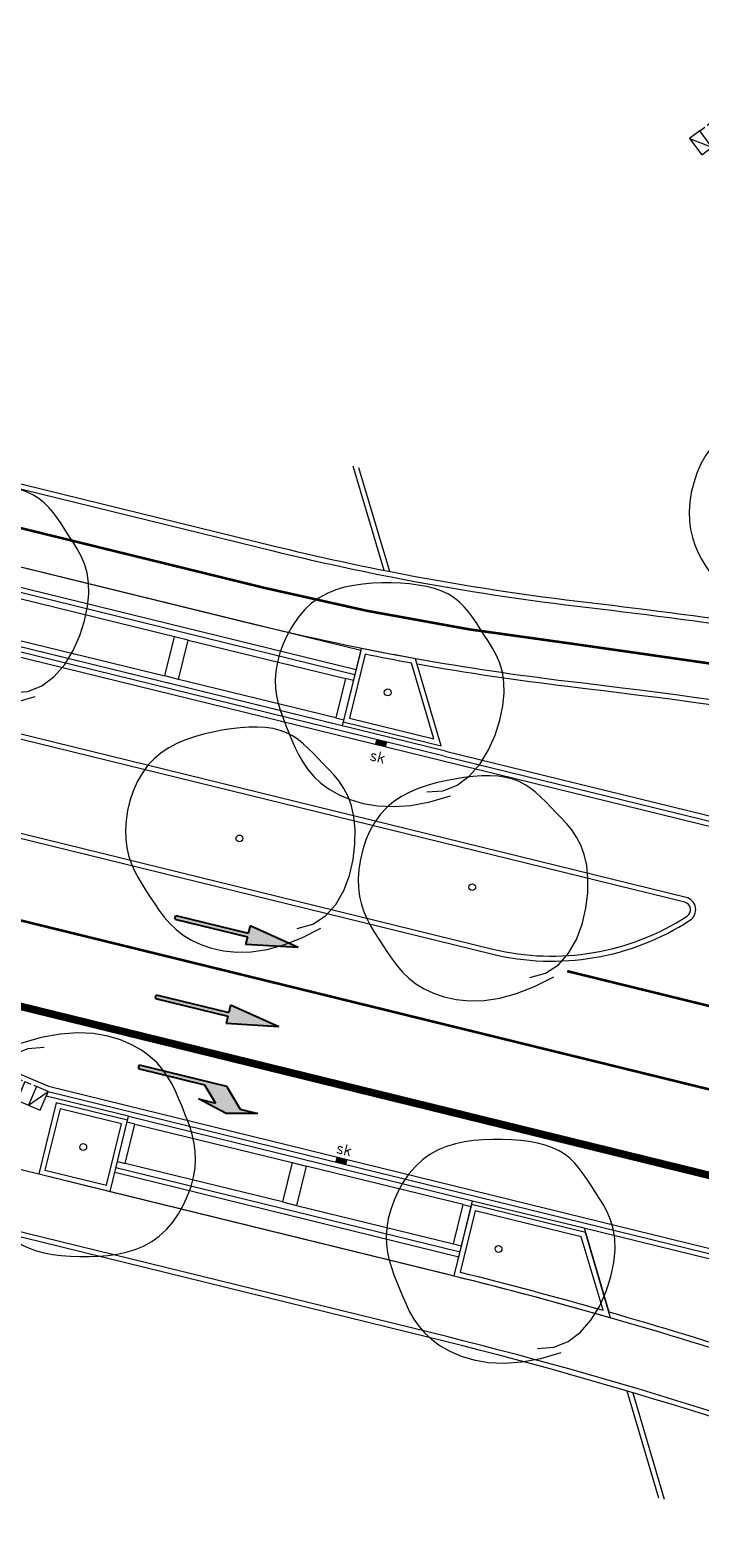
# Model space of a CAD drawing. Header units: metres. Extents: x 196678 to 197613, y 355400 to 356418.
# Tile 24 of 40: x 196969 to 196995, y 355715 to 355775. Entities that reach past the tile are written whole.
import ezdxf
from ezdxf.enums import TextEntityAlignment as Align

# ---------------------------------------------------------------- set-up
doc = ezdxf.new("R2010")
doc.units = ezdxf.units.M
for name, pattern in [('DASHED2', [0.375, 0.25, -0.125]), ('VW-1-1_STREEP', [2, 1, -1]), ('VW-1-3_STREEP', [4, 1, -3]), ('VW-FP2-1000', [3, 0.3, -2.7])]:
    doc.linetypes.add(name, pattern=pattern)
for name, color, linetype, lineweight in [('B-WE-GR-BOOM-S', 252, 'Continuous', 18), ('N-WE-GR-BOOM-S', 7, 'Continuous', 18), ('N-WE-RI-GWA_KOLK_STRAATKOLK-450X300-S', 5, 'Continuous', 18), ('N-WE-VH-GOOT-TEGEL_200x200-G', 5, 'Continuous', 18), ('N-WE-VW-MARKERING_LANGS_STREEP_11_010-G', 1, 'VW-1-1_STREEP', 18), ('N-WE-VW-MARKERING_LANGS_STREEP_13_010-G', 1, 'VW-1-3_STREEP', 18), ('N-WE-VW-MARKERING_LANGS_STREEP_13_030-G', 1, 'VW-1-3_STREEP', 18), ('N-WE-VW-MARKERING_LANGS_STREEP_30270_010-G', 1, 'VW-FP2-1000', 18), ('N-WE-VW-MARKERING_PIJL-S', 1, 'Continuous', 25), ('N01-WE-VH-GOOT_TEGEL-G', 5, 'Continuous', 18), ('N01-WE-VH-KANTOPSLUITING_ACHTERKANTBAND-G', 5, 'Continuous', 18), ('N01-WE-VH-KANTOPSLUITING_ELEMENT_INRIT-G', 5, 'Continuous', 18), ('N01-WE-VH-KANTOPSLUITING_ELEMENT_INRIT_VOORKANT_BLOKKEN-G', 5, 'DASHED2', 18), ('N01-WE-VH-KANTOPSLUITING_GELEIDEBAND_50 200-G', 5, 'Continuous', 18), ('N01-WE-VH-KANTOPSLUITING_OPSLUITBAND_200X250-G', 5, 'Continuous', 18), ('N01-WE-VH-KANTOPSLUITING_TROTTOIRBAND_180X200-G', 5, 'Continuous', 18), ('N01-WE-VH-MATERIAALGRENS-G', 5, 'Continuous', 13)]:
    doc.layers.add(name, color=color, linetype=linetype, lineweight=lineweight)
doc.styles.add('NLCS-ISO-M250-T18', font='NLCS-ISO.ttf', dxfattribs={"height": 0.45})

# ---------------------------------------------------------------- blocks, each defined once
blk = doc.blocks.new('SGR-BOOM_09')
blk.add_lwpolyline([(-2.710739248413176, 3.837438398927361), (-3.390540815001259, 3.615178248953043), (-3.939121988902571, 3.222587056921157), (-4.366876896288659, 2.696796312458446), (-4.684199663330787, 2.074937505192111), (-4.901484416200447, 1.394142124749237), (-5.029125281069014, 0.691541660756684), (-5.07751638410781, 0.004267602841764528), (-5.057051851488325, -0.6305485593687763), (-4.977847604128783, -1.18375880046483), (-4.848906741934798, -1.658148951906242), (-4.678954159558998, -2.064488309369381), (-4.476714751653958, -2.41354616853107), (-4.250913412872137, -2.716091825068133), (-4.010275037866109, -2.982894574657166), (-3.763524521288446, -3.224723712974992), (-3.519386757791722, -3.452348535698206), (-3.284344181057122, -3.674130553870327), (-3.055909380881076, -3.888800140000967), (-2.829352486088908, -4.092679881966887), (-2.599943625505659, -4.282092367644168), (-2.362952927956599, -4.45336018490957), (-2.113650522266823, -4.602805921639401), (-1.847306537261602, -4.726752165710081), (-1.559191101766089, -4.821521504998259), (-1.245945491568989, -4.884451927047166), (-0.9096955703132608, -4.916943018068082), (-0.5539383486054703, -4.921409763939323), (-0.1821708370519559, -4.900267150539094), (0.2021099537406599, -4.855930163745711), (0.595407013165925, -4.790813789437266), (0.9942233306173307, -4.707333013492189), (1.395061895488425, -4.607902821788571), (1.794278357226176, -4.49391581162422), (2.187639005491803, -4.362675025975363), (2.57076278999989, -4.210461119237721), (2.939268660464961, -4.033554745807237), (3.288775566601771, -3.82823656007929), (3.614902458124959, -3.590787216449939), (3.913268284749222, -3.31748736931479), (4.179491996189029, -3.004617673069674), (4.409902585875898, -2.650610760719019), (4.603669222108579, -2.262507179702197), (4.760671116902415, -1.849499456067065), (4.880787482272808, -1.42078011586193), (4.963897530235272, -0.9855416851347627), (5.009880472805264, -0.55297668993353), (5.018615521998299, -0.1322776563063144), (4.989981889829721, 0.2673628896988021), (4.924618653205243, 0.6390091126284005), (4.826204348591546, 0.9847519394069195), (4.69917737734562, 1.308938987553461), (4.54797614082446, 1.615917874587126), (4.377039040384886, 1.910036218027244), (4.190804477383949, 2.195641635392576), (3.993710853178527, 2.477081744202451), (3.790196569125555, 2.75870416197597), (3.582779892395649, 3.043288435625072), (3.366298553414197, 3.32734182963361), (3.133670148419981, 3.605803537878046), (2.877812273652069, 3.873612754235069), (2.591642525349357, 4.125708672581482), (2.2680784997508, 4.357030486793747), (1.900037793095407, 4.562517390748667), (1.480438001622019, 4.737108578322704), (1.003802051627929, 4.874466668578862), (0.4710741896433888, 4.963147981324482), (-0.1151960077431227, 4.990432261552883), (-0.7524589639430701, 4.943599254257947), (-1.438165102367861, 4.809928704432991), (-2.169764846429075, 4.576700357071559), (-2.944708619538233, 4.231193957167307), (-3.760446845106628, 3.760689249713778)])
blk.add_circle((0, 0), 0.15)
blk = doc.blocks.new('*U30')
at = {"layer": 'N01-WE-VH-KANTOPSLUITING_ELEMENT_INRIT-G', "ltscale": 0.2, "flags": 128}
for points in [[(0, 0), (0.5, -0.7999999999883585)], [(1, 0), (1, -0.7999999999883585)], [(1.5, 0), (1.5, -0.7999999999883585)], [(2, 0), (2, -0.7999999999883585)], [(2.5, 0), (2.5, -0.7999999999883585)], [(3, 0), (3, -0.7999999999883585)], [(3.5, 0), (3.5, -0.7999999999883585)], [(4, 0), (4, -0.7999999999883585)], [(4.5, 0), (4.5, -0.7999999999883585)], [(5, 0), (5, -0.7999999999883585)], [(5.5, 0), (5.5, -0.7999999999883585)], [(6, 0), (6, -0.7999999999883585)], [(6.5, 0), (6.5, -0.7999999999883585)], [(7, 0), (7, -0.7999999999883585)], [(7.5, 0), (7.5, -0.7999999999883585)], [(8, 0), (8, -0.7999999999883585)], [(8.5, 0), (8.5, -0.7999999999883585)], [(9, 0), (9, -0.7999999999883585)], [(9.5, 0), (9.5, -0.7999999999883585)], [(10, 0), (10, -0.7999999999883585)], [(10.5, 0), (10.5, -0.7999999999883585)], [(11, 0), (11, -0.7999999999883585)], [(11.5, 0), (11.5, -0.7999999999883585)], [(12, 0), (12, -0.7999999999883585)], [(12.5, 0), (12.5, -0.7999999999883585)], [(13, 0), (13, -0.7999999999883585)], [(13.5, 0), (13.5, -0.7999999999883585)], [(14, 0), (14, -0.7999999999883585)], [(14.5, 0), (14.5, -0.7999999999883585)], [(15, 0), (15, -0.7999999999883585)], [(15.5, 0), (15.5, -0.7999999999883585)], [(16, 0), (16, -0.7999999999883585)], [(16.5, 0), (16.5, -0.7999999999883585)], [(17, 0), (17, -0.7999999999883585)], [(17.5, 0), (17.5, -0.7999999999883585)], [(18, 0), (18, -0.7999999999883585)], [(18.5, 0), (18.5, -0.7999999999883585)], [(19, -0.7999999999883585), (19.5, 0)], [(19, 0), (19, -0.7999999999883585)], [(0.5, -0.7999999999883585), (19, -0.7999999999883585)]]:
    blk.add_lwpolyline(points, dxfattribs=at)
at = {"layer": 'N01-WE-VH-KANTOPSLUITING_ELEMENT_INRIT-G', "flags": 128}
blk.add_lwpolyline([(0.5, 0), (0, 0), (0, -0.7999999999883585), (0.5, -0.7999999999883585)], close=True, dxfattribs=at)
at = {"layer": 'N01-WE-VH-KANTOPSLUITING_ELEMENT_INRIT-G', "ltscale": 0.2, "flags": 128}
blk.add_lwpolyline([(19, -0.7999999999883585), (19.5, -0.7999999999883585), (19.5, 0), (19, 0)], close=True, dxfattribs=at)
at = {"layer": 'N01-WE-VH-KANTOPSLUITING_ELEMENT_INRIT_VOORKANT_BLOKKEN-G', "flags": 128}
blk.add_lwpolyline([(0.5, 0), (19, 0)], dxfattribs=at)
blk = doc.blocks.new('Parkeervakken 2st 14m')
at = {"layer": 'N01-WE-VH-KANTOPSLUITING_ACHTERKANTBAND-G', "ltscale": 0.2, "flags": 128}
for points in [[(0, 3.059999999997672), (14, 3.059999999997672)], [(0, 0.7800000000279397), (14, 0.7800000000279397)]]:
    blk.add_lwpolyline(points, dxfattribs=at)
at = {"layer": 'N01-WE-VH-KANTOPSLUITING_GELEIDEBAND_50 200-G', "ltscale": 0.2, "flags": 128}
blk.add_lwpolyline([(0, 0.9800000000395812), (14, 0.9800000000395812)], dxfattribs=at)
at = {"layer": 'N01-WE-VH-MATERIAALGRENS-G', "ltscale": 0.2, "flags": 128}
for points in [[(0, 0), (0, 3.059999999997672)], [(14, 0), (14, 3.059999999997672)], [(0.3200000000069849, 2.820000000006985), (0, 2.820000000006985)], [(6.720000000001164, 2.820000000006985), (7.279999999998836, 2.820000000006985)], [(13.67999999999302, 2.820000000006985), (14, 2.820000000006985)], [(0, 1.220000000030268), (0.3200000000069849, 1.220000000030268)], [(6.720000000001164, 1.220000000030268), (7.279999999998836, 1.220000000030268)], [(13.67999999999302, 1.220000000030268), (14, 1.220000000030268)], [(0, 0), (14, 0)]]:
    blk.add_lwpolyline(points, dxfattribs=at)
for points in [[(6.720000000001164, 1.220000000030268), (0.3200000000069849, 1.220000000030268), (0.3200000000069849, 2.820000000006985), (6.720000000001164, 2.820000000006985)], [(7.279999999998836, 1.220000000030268), (13.67999999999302, 1.220000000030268), (13.67999999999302, 2.820000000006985), (7.279999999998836, 2.820000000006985)]]:
    blk.add_lwpolyline(points, close=True, dxfattribs=at)
blk = doc.blocks.new('*U31')
at = {"layer": 'N01-WE-VH-KANTOPSLUITING_ELEMENT_INRIT-G', "ltscale": 0.2, "flags": 128}
for points in [[(0, 0), (0.5, -0.7999999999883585)], [(1, 0), (1, -0.7999999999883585)], [(1.5, 0), (1.5, -0.7999999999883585)], [(2, 0), (2, -0.7999999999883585)], [(2.5, 0), (2.5, -0.7999999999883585)], [(3, 0), (3, -0.7999999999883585)], [(3.5, 0), (3.5, -0.7999999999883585)], [(4, 0), (4, -0.7999999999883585)], [(4.500000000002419, -0.7999999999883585), (5.000000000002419, 0)], [(4.5, 0), (4.5, -0.7999999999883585)], [(0.5, -0.7999999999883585), (4.500000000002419, -0.7999999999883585)]]:
    blk.add_lwpolyline(points, dxfattribs=at)
at = {"layer": 'N01-WE-VH-KANTOPSLUITING_ELEMENT_INRIT-G', "flags": 128}
blk.add_lwpolyline([(0.5, 0), (0, 0), (0, -0.7999999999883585), (0.5, -0.7999999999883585)], close=True, dxfattribs=at)
at = {"layer": 'N01-WE-VH-KANTOPSLUITING_ELEMENT_INRIT-G', "ltscale": 0.2, "flags": 128}
blk.add_lwpolyline([(4.500000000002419, -0.7999999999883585), (5.000000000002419, -0.7999999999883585), (5.000000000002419, 0), (4.500000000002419, 0)], close=True, dxfattribs=at)
at = {"layer": 'N01-WE-VH-KANTOPSLUITING_ELEMENT_INRIT_VOORKANT_BLOKKEN-G', "flags": 128}
blk.add_lwpolyline([(0.5, 0), (4.500000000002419, 0)], dxfattribs=at)
blk = doc.blocks.new('N-SVW-MARKERING_PIJL_RA_5.0')
blk.add_hatch(color=256).paths.add_polyline_path([(3.295908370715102, -0.375), (2.6, -0.375), (3.800000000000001, -0.6750000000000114), (5, -0.375), (4.3, -0.375), (3.549999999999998, 0.375), (0, 0.375), (0, 0.2249999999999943), (2.695908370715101, 0.2249999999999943)])
for p, q in [((0, 0.375), (3.549999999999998, 0.375)), ((0, 0.375), (0, 0.2249999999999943)), ((0, 0.2249999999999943), (2.695908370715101, 0.2249999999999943)), ((2.695908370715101, 0.2249999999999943), (3.295908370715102, -0.375)), ((3.549999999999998, 0.375), (4.3, -0.375)), ((2.6, -0.375), (3.295908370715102, -0.375)), ((3.800000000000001, -0.6750000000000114), (2.6, -0.375)), ((5, -0.375), (3.8, -0.6750000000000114)), ((4.3, -0.375), (5, -0.375))]:
    blk.add_line(p, q)
blk = doc.blocks.new('N-SVW-MARKERING_PIJL_RD_5.0')
blk.add_hatch(color=256).paths.add_polyline_path([(2.950000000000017, 0.3749999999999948), (2.949999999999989, 0.07499999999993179), (0, 0.07499999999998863), (0, -0.07499999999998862), (2.949999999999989, -0.07499999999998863), (2.949999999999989, -0.3750000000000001), (5, -4.163336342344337e-17)])
for p, q in [((0, 0.07499999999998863), (2.949999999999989, 0.07499999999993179)), ((0, -0.07499999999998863), (0, 0.07499999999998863)), ((2.950000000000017, 0.375), (2.949999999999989, 0.07499999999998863)), ((5, 0), (2.949999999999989, 0.375)), ((5, 0), (2.949999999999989, -0.375)), ((0, -0.07499999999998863), (2.949999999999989, -0.07499999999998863)), ((2.949999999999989, -0.07499999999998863), (2.949999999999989, -0.3750000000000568))]:
    blk.add_line(p, q)
blk = doc.blocks.new('*U162')
blk.add_solid([(0.225, -2.775557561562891e-17), (-0.225, 2.775557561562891e-17), (0.2249999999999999, -0.2000000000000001), (-0.2250000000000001, -0.2)])
at = {"style": 'NLCS-ISO-M250-T18'}
blk.add_attdef('SK', text='', height=0.45, dxfattribs=at).set_placement((0, 0), align=Align.BOTTOM_CENTER)
blk = doc.blocks.new('*U161')
blk.add_solid([(0.225, -2.775557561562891e-17), (-0.225, 2.775557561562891e-17), (0.2249999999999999, -0.2000000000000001), (-0.2250000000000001, -0.2)])
at = {"style": 'NLCS-ISO-M250-T18'}
blk.add_attdef('SK', text='', height=0.45, dxfattribs=at).set_placement((0, -1.01), align=Align.BOTTOM_CENTER)

msp = doc.modelspace()

# ---------------------------------------------------------------- linework, layer by layer
at = {"layer": 'N-WE-VH-GOOT-TEGEL_200x200-G', "ltscale": 0.2, "flags": 128}
msp.add_lwpolyline([(196841.3562365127, 355920.8245485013), (196845.6845339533, 355909.9327054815, -0.04938916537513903), (196847.305022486, 355904.2878374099), (196848.7610979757, 355896.3248392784, 0.04938916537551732), (196850.6752320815, 355889.6570756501), (196887.127705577, 355797.9270999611, 0.09743566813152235), (196900.7646383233, 355776.7687458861, 0.01504904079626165), (196903.5708897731, 355774.0261279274, 0.03173044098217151), (196909.9970084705, 355768.8253698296, 0.05529073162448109), (196922.5680520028, 355761.8515156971, 0.03886721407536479), (196932.1808562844, 355758.6838201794), (196984.9044531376, 355745.7464201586), (197012.2741127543, 355739.0304095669), (197022.3374544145, 355736.5610507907, 0.007144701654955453), (197030.6975663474, 355734.6358511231, 0.02675914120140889), (197035.9996158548, 355733.7881315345, 0.008402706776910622), (197037.6801972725, 355733.6394630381), (197042.1054888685, 355733.3228353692), (197042.4300170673, 355733.2996155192, 0.1534304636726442), (197051.2976353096, 355735.4045395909, 0.1354485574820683), (197056.8922393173, 355741.2439296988, 0.06361237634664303), (197058.2768653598, 355744.8385175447), (197059.9781224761, 355751.7716257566, 0.8647318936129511), (197058.6944248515, 355752.2924869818)], format="xyb", dxfattribs=at)
at = {"layer": 'N-WE-VW-MARKERING_LANGS_STREEP_11_010-G', "const_width": 0.1, "flags": 128}
msp.add_lwpolyline([(197000.4913861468, 355734.8169781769), (196989.8083105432, 355737.4384082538)], dxfattribs=at)
at = {"layer": 'N-WE-VW-MARKERING_LANGS_STREEP_13_010-G', "const_width": 0.1, "flags": 128}
msp.add_lwpolyline([(197030.2759189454, 355724.2134708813), (196939.9553706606, 355746.3764706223)], dxfattribs=at)
at = {"layer": 'N-WE-VW-MARKERING_LANGS_STREEP_13_030-G', "const_width": 0.3, "flags": 128}
msp.add_lwpolyline([(197018.8064143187, 355723.629978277), (196959.5639041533, 355738.1669996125)], dxfattribs=at)
at = {"layer": 'N-WE-VW-MARKERING_LANGS_STREEP_30270_010-G', "const_width": 0.1, "flags": 128}
msp.add_lwpolyline([(197046.5384052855, 355739.0619924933, -0.007036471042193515), (197039.6773050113, 355740.8021625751, 0.03601069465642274), (196990.0263284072, 355750.3753941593, -0.03054558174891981), (196977.8355724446, 355752.5881368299), (196939.0000006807, 355762.1176711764, -0.0778734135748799), (196918.5761640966, 355770.6580424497, -0.0778734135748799)], format="xyb", dxfattribs=at)
at = {"layer": 'N01-WE-VH-GOOT_TEGEL-G', "ltscale": 0.2, "flags": 128}
msp.add_lwpolyline([(196951.4281986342, 355740.523735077), (196969.3175015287, 355732.890581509), (196990.4553175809, 355727.7037505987), (197034.9407055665, 355716.7878553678, -0.3734826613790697), (197046.4430502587, 355700.5145226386), (197046.2722068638, 355698.8047278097), (197039.3936877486, 355679.640358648, 0.03421819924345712), (197035.8549559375, 355652.1417794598), (197038.5133178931, 355637.374981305, 0.003988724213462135), (197038.581696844, 355634.1879771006, 0.01187555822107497), (197039.0861132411, 355624.7117847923, 0.02855868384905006), (197042.1336254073, 355602.110822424, 0.003061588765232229), (197042.6131485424, 355599.7114721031, 0.0008048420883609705), (197042.744082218, 355599.0817099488), (197043.2038895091, 355596.8878635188), (197049.1584376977, 355568.4773434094), (197049.7212509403, 355565.7920318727), (197051.7251532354, 355556.2309527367)], format="xyb", dxfattribs=at)
at = {"layer": 'N01-WE-VH-KANTOPSLUITING_ACHTERKANTBAND-G', "ltscale": 0.2, "flags": 128}
for points in [[(196848.7404560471, 355916.8650432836), (196850.8308011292, 355911.6048432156, -0.04938916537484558), (196852.5546094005, 355905.6000674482), (196852.9441035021, 355903.469998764, 0.04938916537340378), (196854.4830238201, 355898.1092683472), (196891.173383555, 355805.7806693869, 0.2425756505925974), (196939.4051307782, 355763.7686919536), (196978.240702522, 355754.2391576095, 0.01194172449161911), (196982.8956366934, 355753.2141223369, 0.01194172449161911)], [(196984.9997778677, 355746.1348956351), (196932.2761810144, 355759.0722956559, -0.03886721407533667), (196922.7223509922, 355762.2205574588, -0.03886721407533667)], [(196982.8956366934, 355753.2141223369, 0.01859707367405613), (196990.2272783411, 355752.063475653, -0.005200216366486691), (196997.5130124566, 355751.1192327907, -0.005200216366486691)], [(197012.3937263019, 355745.2505940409, 0.0163197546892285), (196989.8253784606, 355748.687312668, -0.01457061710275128), (196983.8773091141, 355749.5718132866, -0.01457061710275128)], [(197028.2966342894, 355712.0202562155, 0.01620532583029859), (197020.6091684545, 355713.1045206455, 0.005755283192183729), (197017.8640795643, 355713.3694176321, -0.0717076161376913), (197006.0218311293, 355716.1154877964, 0.03260185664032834), (196984.3075872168, 355722.9719262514), (196963.5024933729, 355728.0780413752)], [(196990.4733846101, 355727.287450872), (196991.4551888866, 355723.9704963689, -0.00879218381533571), (196997.4290492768, 355722.1486649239, -0.00879218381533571)]]:
    msp.add_lwpolyline(points, format="xyb", dxfattribs=at)
for points in [[(196982.7932673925, 355753.2341695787), (196981.5793124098, 355757.3354283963)], [(196984.9997778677, 355746.1348956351), (196997.8016071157, 355742.9935624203)], [(196990.3599928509, 355727.3152751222), (197031.9318147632, 355717.1143153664)]]:
    msp.add_lwpolyline(points, dxfattribs=at)
msp.add_lwpolyline([(196994.4579001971, 355740.1587321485), (196948.2019040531, 355751.5091020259, 0.4142135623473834), (196947.23430364, 355750.9228005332), (196946.6292719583, 355748.4571237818, 0.4783341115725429), (196947.3829020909, 355747.4669200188), (196949.8623282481, 355747.3948668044), (196986.871384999, 355738.3135256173, 0.2072104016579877), (196994.5499718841, 355739.6158871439, 0.6567120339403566)], format="xyb", close=True, dxfattribs=at)
at = {"layer": 'N01-WE-VH-KANTOPSLUITING_ACHTERKANTBAND-G', "flags": 128}
for points in [[(196983.6570110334, 355749.6114107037, -0.004526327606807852), (196981.8214969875, 355749.9605782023), (196981.2023538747, 355747.4373933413), (196984.5431599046, 355746.6176210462)], [(196990.3667851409, 355726.9429257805), (196986.1783491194, 355727.9701138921), (196985.5764626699, 355725.5424927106, -0.008233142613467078), (196991.2273856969, 355724.0354492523)]]:
    msp.add_lwpolyline(points, format="xyb", close=True, dxfattribs=at)
for points in [[(196969.3021779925, 355732.6884084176), (196969.223934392, 355732.5016747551)], [(196972.4738424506, 355731.704207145), (196969.223934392, 355732.5016747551)], [(196971.5979180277, 355728.9743067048), (196972.1937977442, 355731.4022451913)], [(196986.0703437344, 355728.367269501), (196990.4733846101, 355727.287450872)], [(196992.3999124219, 355720.7788164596), (196993.646, 355716.569)]]:
    msp.add_lwpolyline(points, dxfattribs=at)
msp.add_lwpolyline([(196972.1937977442, 355731.4022451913), (196969.7657853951, 355731.9980798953), (196969.170037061, 355729.5702354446), (196971.5979180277, 355728.9743067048)], close=True, dxfattribs=at)
at = {"layer": 'N01-WE-VH-KANTOPSLUITING_GELEIDEBAND_50 200-G', "ltscale": 0.2, "flags": 128}
for points in [[(196925.7306298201, 355768.4594475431, 0.05183884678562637), (196939.3574684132, 355763.5744542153), (196978.193040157, 355754.0449198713, 0.01194172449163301), (196982.8573028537, 355753.0178304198)], [(196982.8573028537, 355753.0178304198, 0.01859707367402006), (196990.2036371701, 355751.8648778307, -0.005200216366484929), (196997.4852457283, 355750.9211696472, -0.005200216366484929)], [(197028.3309687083, 355712.2172870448, 0.01620532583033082), (197020.6306690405, 355713.303361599, 0.005755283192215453), (197017.8809973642, 355713.5687008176, -0.07170761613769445), (197006.0943463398, 355716.3018786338, 0.03260185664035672), (196984.3552577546, 355723.1661619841), (196963.5501639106, 355728.2722771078)]]:
    msp.add_lwpolyline(points, format="xyb", dxfattribs=at)
for points in [[(196984.9521155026, 355745.9406578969), (196948.04848375, 355754.9961297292)], [(196969.3021779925, 355732.6884084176), (196990.4076552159, 355727.5095128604)]]:
    msp.add_lwpolyline(points, dxfattribs=at)
at = {"layer": 'N01-WE-VH-KANTOPSLUITING_OPSLUITBAND_200X250-G', "ltscale": 0.1, "flags": 128}
for points in [[(196982.5717361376, 355753.2779331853), (196981.3544509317, 355757.3904429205)], [(196992.1712916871, 355720.8465313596), (196993.4208584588, 355716.6249606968)]]:
    msp.add_lwpolyline(points, dxfattribs=at)
for points in [[(196983.8138004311, 355749.7863727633, -0.005289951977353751), (196981.6729303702, 355750.1943634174), (196980.9604537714, 355747.2908179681), (196984.8338025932, 355746.340369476)], [(196990.5259641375, 355727.1098147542), (196986.0322340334, 355728.2118743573), (196985.3342378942, 355725.3966087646, -0.008848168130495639), (196991.4002208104, 355723.7781983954, -0.0001791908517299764), (196991.522465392, 355723.7432075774)]]:
    msp.add_lwpolyline(points, format="xyb", close=True, dxfattribs=at)
for points in [[(197012.4302710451, 355745.4472269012, 0.01631975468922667), (196989.8490196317, 355748.8859104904, -0.01481398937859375), (196983.8138004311, 355749.7863727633, -0.01481398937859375)], [(196991.4002208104, 355723.7781983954, -0.009634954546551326), (196997.9358588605, 355721.772997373)]]:
    msp.add_lwpolyline(points, format="xyb", dxfattribs=at)
msp.add_lwpolyline([(196972.4357051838, 355731.5488151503), (196969.6192108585, 355732.2399834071), (196968.928140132, 355729.4236730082), (196971.7444820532, 355728.73239567)], close=True, dxfattribs=at)
at = {"layer": 'N01-WE-VH-KANTOPSLUITING_TROTTOIRBAND_180X200-G', "ltscale": 0.2, "flags": 128}
msp.add_lwpolyline([(196994.5055625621, 355740.3529698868), (196948.2495664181, 355751.7033397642, 0.4142135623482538), (196947.0400659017, 355750.9704628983), (196946.4350599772, 355748.5048911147, 0.4782598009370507), (196947.3772004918, 355747.2670012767), (196949.8352907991, 355747.1955680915), (196986.823722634, 355738.119287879, 0.2072104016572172), (196994.6590153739, 355739.4482282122, 0.6567120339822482)], format="xyb", close=True, dxfattribs=at)
for points in [[(196984.9521155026, 355745.9406578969), (196997.7539447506, 355742.7993246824)], [(196990.4076552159, 355727.5095128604), (197031.9794771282, 355717.3085531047)]]:
    msp.add_lwpolyline(points, dxfattribs=at)
at = {"layer": 'N01-WE-VH-MATERIAALGRENS-G', "ltscale": 0.2, "flags": 128}
for points in [[(196884.7028560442, 355773.7136280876), (196885.0674557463, 355772.4389016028, 0.2691183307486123), (196911.822495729, 355746.6799435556), (196939.7178570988, 355739.8341811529, -0.06223612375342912), (196951.8563615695, 355735.1962827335, 0.06224249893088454), (196963.4401375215, 355730.770504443), (196984.9273041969, 355725.4969907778, -0.00943887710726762), (196991.4002208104, 355723.7781983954)], [(196983.8138004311, 355749.7863727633, -0.01572447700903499), (196977.4781047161, 355751.1313537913), (196938.6425329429, 355760.6608881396, -0.09781565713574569), (196912.99344937, 355772.5995836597, -0.09746383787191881)]]:
    msp.add_lwpolyline(points, format="xyb", dxfattribs=at)

# ---------------------------------------------------------------- block references
for name, p, rotation in [('*U31', (196994.6467182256, 355770.3415242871), 37.30295999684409), ('Parkeervakken 2st 14m', (196981.6515580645, 355750.1072651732), 166.2130756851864), ('*U30', (196951.3647027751, 355740.3333825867), 336.8926317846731), ('Parkeervakken 2st 14m', (196971.7444832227, 355728.7324004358), 346.2106648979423)]:
    msp.add_blockref(name, p, dxfattribs=dict(rotation=rotation))
at = {"layer": 'B-WE-GR-BOOM-S', "xscale": 0.9000000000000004, "yscale": 0.9000000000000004, "zscale": 0.9000000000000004, "rotation": 177.2882798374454}
for p in [(196976.858, 355742.684), (196986.055, 355740.758)]:
    msp.add_blockref('SGR-BOOM_09', p, dxfattribs=at)
at = {"layer": 'N-WE-GR-BOOM-S'}
for p, xscale, yscale, zscale, rotation in [((196999.1345331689, 355755.2573356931), 0.9000000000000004, 0.9000000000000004, 0.9000000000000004, 177.2882798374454), ((196966.3011406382, 355752.3809592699), 0.9, 0.9, 0.9, 166.213075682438), ((196982.7147504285, 355748.4543077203), 0.9, 0.9, 0.9, 166.213075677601), ((196970.6820848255, 355730.4863274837), 0.9, 0.9, 0.9, 346.2130756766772), ((196987.0946485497, 355726.4583614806), 0.9000000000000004, 0.9000000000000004, 0.9000000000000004, 166.2130756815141)]:
    msp.add_blockref('SGR-BOOM_09', p, dxfattribs=dict(at, xscale=xscale, yscale=yscale, zscale=zscale, rotation=rotation))
at = {"layer": 'N-WE-RI-GWA_KOLK_STRAATKOLK-450X300-S'}
for name, p, rotation in [('*U161', (196982.4775473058, 355746.5478713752), 346.2130756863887), ('*U162', (196980.9127835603, 355730.0453127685), 346.2130756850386)]:
    msp.add_blockref(name, p, dxfattribs=dict(at, rotation=rotation)).add_auto_attribs({'SK': 'sk'})
at = {"layer": 'N-WE-VW-MARKERING_PIJL-S'}
for name, p, rotation in [('N-SVW-MARKERING_PIJL_RD_5.0', (196974.3223159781, 355739.565178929), 346.2130756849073), ('N-SVW-MARKERING_PIJL_RD_5.0', (196973.553760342, 355736.4330953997), 346.213075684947), ('N-SVW-MARKERING_PIJL_RA_5.0', (196972.8030780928, 355733.3738510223), 346.2130756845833)]:
    msp.add_blockref(name, p, dxfattribs=dict(at, rotation=rotation))

doc.saveas('drawing.dxf')
